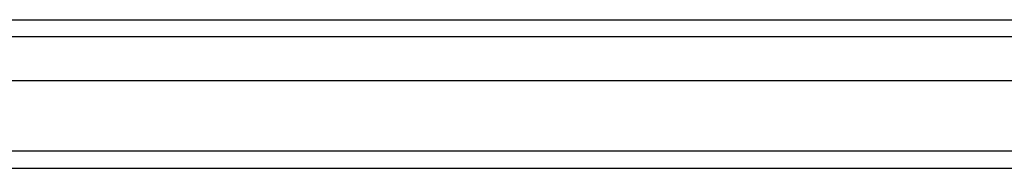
# Model space of a CAD drawing. Header units: inches. Extents: x 0 to 215, y -25 to 140.
# Tile 10 of 63: x 98.683 to 104.421, y 58.651 to 59.518. Entities that reach past the tile are written whole.
import ezdxf

# ---------------------------------------------------------------- set-up
doc = ezdxf.new("R2010")
doc.units = ezdxf.units.IN
doc.header["$LTSCALE"] = 12.924396
doc.header["$MEASUREMENT"] = 0
doc.layers.add('Visible Edges(ANSI)', color=7, linetype='Continuous', lineweight=25)
doc.layers.add('Visible Tangent Edges(ANSI)', color=7, linetype='Continuous', lineweight=25)

msp = doc.modelspace()

# ---------------------------------------------------------------- linework, layer by layer
at = {"layer": 'Visible Edges(ANSI)'}
for p, q in [((93.8421, 59.5176), (122.0507, 59.5176)), ((93.8421, 59.1633), (122.0507, 59.1633)), ((93.0439, 58.6514), (122.8489, 58.6514))]:
    msp.add_line(p, q, dxfattribs=at)
at = {"layer": 'Visible Tangent Edges(ANSI)'}
for p, q in [((122.1807, 59.4186), (93.7121, 59.4186)), ((122.8489, 58.7504), (93.0439, 58.7504))]:
    msp.add_line(p, q, dxfattribs=at)

doc.saveas('drawing.dxf')
